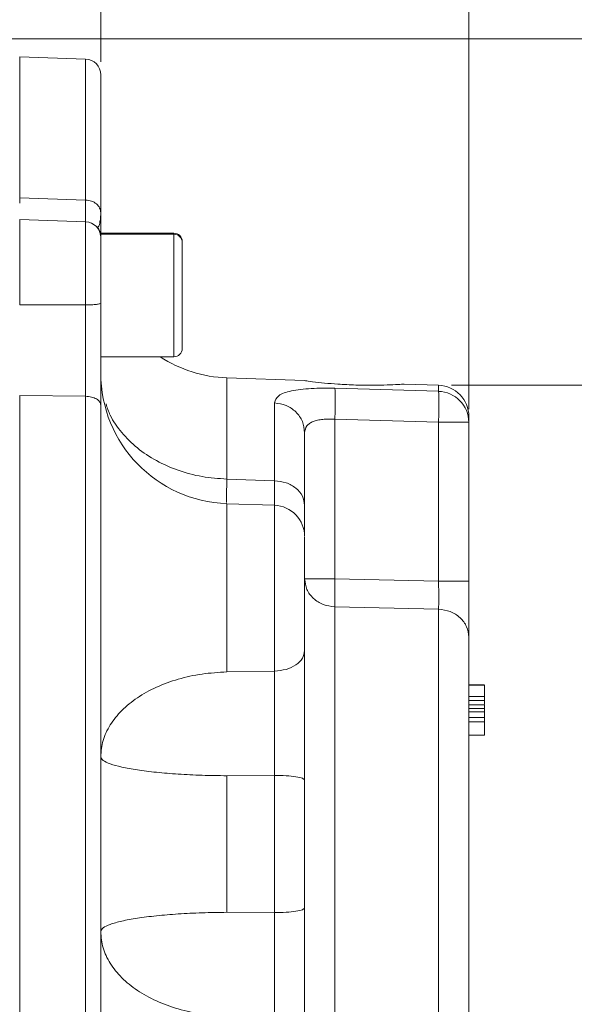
# Model space of a CAD drawing. Header units: inches. Extents: x 0.3 to 33.9, y 0.2 to 21.6.
# Tile 13 of 25: x 25.6 to 27.7, y 8.9 to 12.7. Entities that reach past the tile are written whole.
import ezdxf

# ---------------------------------------------------------------- set-up
doc = ezdxf.new("R2010")
doc.units = ezdxf.units.IN
doc.header["$MEASUREMENT"] = 0
doc.layers.add('SLD-0', color=7, linetype='Continuous', lineweight=15)
doc.styles.add('SLDTEXTSTYLE0', font='TXT', dxfattribs={"width": 0.75})
doc.dimstyles.new('SLDDIMSTYLE0', dxfattribs={"dimtxt": 0.25, "dimasz": 0.13, "dimexe": 0, "dimexo": 0.0625, "dimgap": 0.0625, "dimtad": 0, "dimtih": 1, "dimtoh": 1, "dimrnd": 1e-09, "dimzin": 12, "dimdsep": 46, "dimtxsty": 'SLDTEXTSTYLE0', "dimsah": 1, "dimcen": 0.09, "dimadec": 0, "dimazin": 3, "dimtfac": 1, "dimtofl": 0, "dimtmove": 0, "dimatfit": 3, "dimfxl": 1, "dimfrac": 2, "dimtolj": 1, "dimtzin": 12, "dimarcsym": 0})

# ---------------------------------------------------------------- blocks, each defined once
blk = doc.blocks.new('_D_6')
at = {"layer": 'SLD-0'}
for p, q in [((25.8935, 12.5166), (25.8935, 13.5957)), ((24.2195, 13.5075), (24.1687, 13.5075)), ((24.1687, 13.5075), (24.1687, 13.1106)), ((24.993, 13.5075), (25.0437, 13.5075)), ((25.0437, 13.5075), (25.0437, 13.1106)), ((23.319, 13.4707), (24.0799, 13.4707)), ((25.8935, 13.4707), (25.1325, 13.4707)), ((24.1687, 13.1106), (24.2195, 13.1106)), ((25.0437, 13.1106), (24.993, 13.1106))]:
    blk.add_line(p, q, dxfattribs=at)
for points in [[(23.319, 13.4707), (23.449, 13.4507), (23.449, 13.4907)], [(25.8935, 13.4707), (25.7635, 13.4907), (25.7635, 13.4507)]]:
    blk.add_solid(points, dxfattribs=at)
at = {"layer": 'SLD-0', "char_height": 0.25, "attachment_point": 1, "style": 'SLDTEXTSTYLE0'}
for s, insert in [('2.57', (24.1814, 13.8805, -2.4475)), ('65.4', (24.283, 13.4329, -2.4475))]:
    blk.add_mtext(s, dxfattribs=dict(at, insert=insert))
blk = doc.blocks.new('_D_7')
at = {"layer": 'SLD-0'}
for p, q in [((27.3015, 11.1869), (27.3015, 14.7768)), ((24.8311, 14.6886), (24.7803, 14.6886)), ((24.7803, 14.6886), (24.7803, 14.2917)), ((25.7893, 14.6886), (25.8401, 14.6886)), ((25.8401, 14.6886), (25.8401, 14.2917)), ((23.319, 14.6518), (24.6916, 14.6518)), ((27.3015, 14.6518), (25.9289, 14.6518)), ((24.7803, 14.2917), (24.8311, 14.2917)), ((25.8401, 14.2917), (25.7893, 14.2917))]:
    blk.add_line(p, q, dxfattribs=at)
for points in [[(23.319, 14.6518), (23.449, 14.6318), (23.449, 14.6718)], [(27.3015, 14.6518), (27.1715, 14.6718), (27.1715, 14.6318)]]:
    blk.add_solid(points, dxfattribs=at)
at = {"layer": 'SLD-0', "char_height": 0.25, "attachment_point": 1, "style": 'SLDTEXTSTYLE0'}
for s, insert in [('3.98', (24.8854, 15.0616, -2.4475)), ('101.2', (24.8946, 14.614, -2.4475))]:
    blk.add_mtext(s, dxfattribs=dict(at, insert=insert))
blk = doc.blocks.new('_D_10')
at = {"layer": 'SLD-0'}
for p, q in [((27.2357, 11.2786), (29.0613, 11.2786)), ((28.9363, 11.2786), (28.9363, 8.5626)), ((28.4572, 8.1886), (28.4064, 8.1886)), ((28.4064, 8.1886), (28.4064, 7.7917)), ((29.4154, 8.1886), (29.4662, 8.1886)), ((29.4662, 8.1886), (29.4662, 7.7917)), ((28.4064, 7.7917), (28.4572, 7.7917)), ((29.4662, 7.7917), (29.4154, 7.7917)), ((28.9363, 5.0249), (28.9363, 7.7409)), ((26.866, 5.0249), (29.0613, 5.0249))]:
    blk.add_line(p, q, dxfattribs=at)
for points in [[(28.9363, 11.2786), (28.9163, 11.1486), (28.9563, 11.1486)], [(28.9363, 5.0249), (28.9563, 5.1549), (28.9163, 5.1549)]]:
    blk.add_solid(points, dxfattribs=at)
at = {"layer": 'SLD-0', "char_height": 0.25, "attachment_point": 1, "style": 'SLDTEXTSTYLE0'}
for s, insert in [('6.25', (28.5114, 8.5616, -2.4475)), ('158.8', (28.5206, 8.114, -2.4475))]:
    blk.add_mtext(s, dxfattribs=dict(at, insert=insert))
blk = doc.blocks.new('_D_11')
at = {"layer": 'SLD-0'}
for p, q in [((23.369, 12.6045), (30.951, 12.6045)), ((30.826, 12.6045), (30.826, 9.2256)), ((30.3469, 8.8515), (30.2962, 8.8515)), ((30.2962, 8.8515), (30.2962, 8.4547)), ((31.3051, 8.8515), (31.3559, 8.8515)), ((31.3559, 8.8515), (31.3559, 8.4547)), ((30.2962, 8.4547), (30.3469, 8.4547)), ((31.3559, 8.4547), (31.3051, 8.4547)), ((30.826, 5.0249), (30.826, 8.4039)), ((26.866, 5.0249), (30.951, 5.0249))]:
    blk.add_line(p, q, dxfattribs=at)
for points in [[(30.826, 12.6045), (30.806, 12.4745), (30.846, 12.4745)], [(30.826, 5.0249), (30.846, 5.1549), (30.806, 5.1549)]]:
    blk.add_solid(points, dxfattribs=at)
at = {"layer": 'SLD-0', "char_height": 0.25, "attachment_point": 1, "style": 'SLDTEXTSTYLE0'}
for s, insert in [('7.58', (30.4012, 9.2246, -2.4475)), ('192.5', (30.4104, 8.7769, -2.4475))]:
    blk.add_mtext(s, dxfattribs=dict(at, insert=insert))

msp = doc.modelspace()

# ---------------------------------------------------------------- linework, layer by layer
at = {"color": 7, "linetype": 'Continuous', "lineweight": 15}
for p, q in [((25.8356, 12.5266), (25.5835, 12.5354)), ((25.5835, 12.5354), (25.5835, 11.9963)), ((25.8356, 11.9874), (25.5835, 11.9963)), ((25.5835, 11.9963), (25.5835, 11.9758)), ((25.8356, 11.904), (25.5835, 11.9128)), ((25.5835, 11.9128), (25.5835, 11.5858)), ((26.1735, 11.8604), (25.8935, 11.8604)), ((25.8935, 11.8565), (25.8935, 11.8592)), ((26.1735, 11.8565), (25.8935, 11.8565)), ((25.8935, 11.3875), (25.8935, 11.8565)), ((26.2055, 11.4195), (26.2055, 11.8245)), ((25.8356, 11.5857), (25.5835, 11.5858)), ((25.8935, 11.3875), (26.1735, 11.3875)), ((25.8941, 11.3052), (25.8935, 11.3106)), ((26.6723, 11.2965), (26.376, 11.3069)), ((26.7893, 11.2668), (27.1857, 11.2553)), ((27.1857, 11.2786), (27.0543, 11.2832)), ((25.8356, 11.2364), (25.5835, 11.239)), ((25.5835, 11.239), (25.5835, 7.8054)), ((25.8356, 11.2364), (25.8356, 7.808)), ((26.5577, 10.9131), (26.5577, 11.2109)), ((27.3015, 11.1369), (27.3015, 11.1587)), ((26.7893, 11.1485), (26.7893, 10.5373)), ((26.7893, 11.1485), (27.1857, 11.1368)), ((27.1857, 10.5288), (27.1857, 11.1368)), ((27.3015, 11.1369), (27.3015, 10.5289)), ((26.376, 10.9195), (26.5577, 10.9131)), ((26.5577, 10.8191), (26.376, 10.8254)), ((26.7893, 10.5373), (27.1857, 10.5288)), ((26.7893, 10.4305), (27.1857, 10.4216)), ((26.376, 10.1815), (26.5577, 10.1847)), ((27.3015, 10.1327), (27.3615, 10.1327)), ((27.3615, 10.1316), (27.3015, 10.1316)), ((27.3015, 10.1311), (27.3615, 10.1311)), ((27.3615, 10.131), (27.3015, 10.131)), ((27.3015, 10.1307), (27.3615, 10.1307)), ((27.3015, 10.1302), (27.3615, 10.1302)), ((27.3015, 10.0876), (27.3615, 10.0876)), ((27.3015, 10.0725), (27.3615, 10.0725)), ((27.3015, 10.0553), (27.3615, 10.0553)), ((27.3015, 10.0553), (27.3615, 10.0553)), ((27.3015, 10.0417), (27.3615, 10.0417)), ((27.3615, 10.0285), (27.3015, 10.0285)), ((27.3615, 10.0065), (27.3015, 10.0065)), ((27.3615, 9.9901), (27.3015, 9.9901)), ((27.3015, 9.9393), (27.3615, 9.9393)), ((26.5577, 9.7855), (26.376, 9.7842)), ((26.376, 9.7842), (26.376, 9.2616)), ((26.5577, 9.2603), (26.5577, 9.7855)), ((26.376, 9.2616), (26.5577, 9.2603))]:
    msp.add_line(p, q, dxfattribs=at)
at = {"color": 8, "linetype": 'Continuous', "lineweight": 15}
for p, q in [((25.8356, 12.5266), (25.8356, 11.9874)), ((25.8356, 11.904), (25.8356, 11.5857)), ((26.1735, 11.8565), (26.1735, 11.8604)), ((26.1735, 11.3875), (26.1735, 11.8565)), ((26.376, 11.3069), (26.376, 10.9195)), ((27.1857, 11.2553), (27.1857, 11.2786)), ((26.376, 10.8254), (26.376, 10.1815)), ((26.5577, 10.1847), (26.5577, 10.8191)), ((26.7893, 10.4305), (26.7893, 8.5067)), ((27.1857, 10.4216), (27.1857, 8.5205))]:
    msp.add_line(p, q, dxfattribs=at)
at = {"color": 7, "linetype": 'Continuous', "lineweight": 15}
for centre, radius, start, end in [((25.8335, 12.4666), 0.06, 0, 88), ((25.8335, 11.844), 0.06, 0, 88), ((25.8335, 11.848), 0.06, 0, 36.9176), ((26.1735, 11.8284), 0.032, 0, 90), ((26.1735, 11.8245), 0.032, 0, 90), ((26.1735, 11.4195), 0.032, 270, 0), ((26.3935, 11.8066), 0.5, 236.9475, 268), ((26.3935, 11.3251), 0.5, 180, 268), ((27.1815, 11.1587), 0.12, 0, 88), ((27.1823, 11.1362), 0.1191, 0.3684, 88.3986), ((27.2139, 41.5836), 30.4468, 269.94676, 270.1647), ((26.5535, 10.6992), 0.12, 0, 88)]:
    msp.add_arc(centre, radius, start, end, dxfattribs=at)
for points, knots in [([(25.8935, 12.4666), (25.8935, 12.4634), (25.8935, 12.4571), (25.8935, 12.4075), (25.8935, 12.3303), (25.8935, 12.2246), (25.8935, 12.096), (25.8935, 11.9905), (25.8935, 11.9382)], [0, 0, 0, 0, 0.171594, 0.342271, 0.511803, 0.677326, 0.840122, 1, 1, 1, 1]), ([(25.8935, 11.9382), (25.8926, 11.9445), (25.8909, 11.9571), (25.8776, 11.9732), (25.8585, 11.9846), (25.8432, 11.9865), (25.8356, 11.9874)], [0, 0, 0, 0, 0.250001, 0.5, 0.750001, 1, 1, 1, 1]), ([(25.8817, 11.8836), (25.8831, 11.8844), (25.8869, 11.8866), (25.8903, 11.9019), (25.8931, 11.9198), (25.8934, 11.9322), (25.8935, 11.9376)], [0, 0, 0, 0, 0.19999, 0.557474, 0.808092, 1, 1, 1, 1]), ([(25.8935, 11.8544), (25.8935, 11.8553), (25.8935, 11.8608), (25.8935, 11.8871), (25.8935, 11.9212), (25.8935, 11.9376)], [0, 0, 0, 0, 0.0911484, 0.5634713, 1, 1, 1, 1]), ([(25.8935, 11.8426), (25.8935, 11.843), (25.8935, 11.844), (25.8935, 11.8335), (25.8935, 11.812), (25.8935, 11.7801), (25.8935, 11.7404), (25.8935, 11.6941), (25.8935, 11.6439), (25.8935, 11.6101), (25.8935, 11.5934)], [0, 0, 0, 0, 0.057744, 0.193866, 0.329989, 0.462578, 0.595166, 0.731289, 0.867412, 1, 1, 1, 1]), ([(25.8935, 11.5934), (25.8926, 11.5924), (25.8909, 11.5904), (25.8776, 11.5879), (25.8585, 11.5861), (25.8432, 11.5858), (25.8356, 11.5857)], [0, 0, 0, 0, 0.249998, 0.5, 0.750001, 1, 1, 1, 1]), ([(25.8356, 11.5857), (25.8356, 11.5579), (25.8357, 11.5082), (25.8357, 11.4419), (25.8357, 11.3872), (25.8357, 11.3441), (25.8357, 11.3031), (25.8356, 11.2686), (25.8356, 11.2459), (25.8356, 11.2364)], [0, 0, 0, 0, 0.227167, 0.405662, 0.543405, 0.681946, 0.778223, 0.906866, 1, 1, 1, 1]), ([(25.8935, 11.5934), (25.8935, 11.5591), (25.8935, 11.4905), (25.8935, 11.3883), (25.8935, 11.2899), (25.8935, 11.2315), (25.8935, 11.2022)], [0, 0, 0, 0, 0.2500054, 0.5000378, 0.7499992, 1, 1, 1, 1]), ([(26.5577, 11.2109), (26.5608, 11.2208), (26.567, 11.2403), (26.6104, 11.2555), (26.6572, 11.263), (26.6981, 11.2663), (26.7426, 11.2677), (26.7738, 11.2671), (26.7893, 11.2668)], [0, 0, 0, 0, 0.257226, 0.510047, 0.635106, 0.757972, 0.879732, 1, 1, 1, 1]), ([(26.7495, 11.2867), (26.7333, 11.2885), (26.7008, 11.2921), (26.6739, 11.296), (26.6728, 11.2962), (26.6723, 11.2963)], [0, 0, 0, 0, 0.35894, 0.717952, 1, 1, 1, 1]), ([(27.0543, 11.2829), (27.0544, 11.2829), (27.0546, 11.2829), (27.0316, 11.2814), (26.9911, 11.2795), (26.9349, 11.2783), (26.8688, 11.2791), (26.8034, 11.2822), (26.7662, 11.2853), (26.7495, 11.2867)], [0, 0, 0, 0, 0.09841, 0.241337, 0.387506, 0.540361, 0.700343, 0.8655, 1, 1, 1, 1]), ([(26.7893, 11.2668), (26.7896, 11.263), (26.7904, 11.2553), (26.7907, 11.2273), (26.7904, 11.1905), (26.7896, 11.1625), (26.7893, 11.1485)], [0, 0, 0, 0, 0.250114, 0.5, 0.749886, 1, 1, 1, 1]), ([(25.8935, 11.2022), (25.8926, 11.2066), (25.8909, 11.2154), (25.8776, 11.2265), (25.8585, 11.2345), (25.8432, 11.2358), (25.8356, 11.2364)], [0, 0, 0, 0, 0.249998, 0.499999, 0.750001, 1, 1, 1, 1]), ([(27.1857, 11.1368), (27.186, 11.1504), (27.1868, 11.1785), (27.187, 11.2134), (27.1869, 11.2358), (27.1864, 11.2493), (27.1859, 11.2532), (27.1857, 11.2553)], [0, 0, 0, 0, 0.241771, 0.499322, 0.700331, 0.837916, 1, 1, 1, 1]), ([(25.8935, 11.2022), (25.8935, 11.1224), (25.8935, 10.9614), (25.8935, 10.6994), (25.8935, 10.4217), (25.8935, 10.1298), (25.8935, 9.8281), (25.8935, 9.5218), (25.8935, 9.2155), (25.8935, 8.9138), (25.8935, 8.6221), (25.8935, 8.3446), (25.8935, 8.0829), (25.8935, 7.922), (25.8935, 7.8423)], [0, 0, 0, 0, 0.079937, 0.161332, 0.244098, 0.328859, 0.414198, 0.5, 0.585797, 0.671136, 0.755901, 0.838663, 0.920061, 1, 1, 1, 1]), ([(26.376, 10.9195), (26.3441, 10.9217), (26.2803, 10.9263), (26.1888, 10.951), (26.1049, 10.988), (26.0315, 11.037), (25.972, 11.0962), (25.9315, 11.1538), (25.9184, 11.1926), (25.9136, 11.2071)], [0, 0, 0, 0, 0.151531, 0.303063, 0.454594, 0.606125, 0.757656, 0.909187, 1, 1, 1, 1]), ([(26.5577, 11.2109), (26.573, 11.2088), (26.6036, 11.2045), (26.6417, 11.178), (26.6683, 11.1409), (26.6717, 11.1117), (26.6735, 11.0971)], [0, 0, 0, 0, 0.25, 0.5, 0.75, 1, 1, 1, 1]), ([(26.6735, 11.0971), (26.6749, 11.1062), (26.6771, 11.1197), (26.6914, 11.1327), (26.7053, 11.14), (26.7226, 11.1451), (26.7424, 11.1481), (26.765, 11.1495), (26.7811, 11.1488), (26.7893, 11.1485)], [0, 0, 0, 0, 0.2649375, 0.3922125, 0.5168108, 0.6329755, 0.7516967, 0.8737887, 1, 1, 1, 1]), ([(26.6735, 10.8193), (26.6735, 10.8582), (26.6735, 10.9358), (26.6735, 11.0292), (26.6735, 11.0745), (26.6735, 11.0971)], [0, 0, 0, 0, 0.3332602, 0.6667562, 1, 1, 1, 1]), ([(26.3743, 10.8297), (26.3744, 10.8393), (26.3746, 10.8594), (26.3755, 10.8987), (26.376, 10.9195)], [0, 0, 0, 0, 0.472405, 1, 1, 1, 1]), ([(26.5577, 10.9131), (26.573, 10.9113), (26.6036, 10.9078), (26.6417, 10.886), (26.6683, 10.8554), (26.6717, 10.8314), (26.6735, 10.8193)], [0, 0, 0, 0, 0.25, 0.5, 0.75, 1, 1, 1, 1]), ([(26.6735, 10.8193), (26.6735, 10.7935), (26.6735, 10.7447), (26.6735, 10.7198), (26.6735, 10.7082)], [0, 0, 0, 0, 0.531521, 1, 1, 1, 1]), ([(26.6735, 10.2629), (26.6735, 10.2845), (26.6735, 10.3287), (26.6735, 10.4101), (26.6735, 10.4928), (26.6735, 10.5688), (26.6735, 10.633), (26.6735, 10.6779), (26.6735, 10.6997), (26.6735, 10.6971), (26.6735, 10.6964)], [0, 0, 0, 0, 0.131859, 0.270236, 0.408614, 0.540472, 0.672331, 0.810709, 0.949086, 1, 1, 1, 1]), ([(26.7893, 10.5373), (26.774, 10.5373), (26.7434, 10.5373), (26.7052, 10.5373), (26.6786, 10.5373), (26.6752, 10.5372), (26.6735, 10.5372)], [0, 0, 0, 0, 0.2500004, 0.4999997, 0.7500002, 1, 1, 1, 1]), ([(26.6735, 10.5372), (26.6752, 10.5235), (26.6786, 10.4962), (26.7052, 10.4614), (26.7434, 10.4365), (26.774, 10.4325), (26.7893, 10.4305)], [0, 0, 0, 0, 0.25, 0.5, 0.75, 1, 1, 1, 1]), ([(26.7893, 10.5373), (26.7891, 10.5263), (26.7887, 10.5044), (26.7885, 10.474), (26.7887, 10.4479), (26.7891, 10.4363), (26.7893, 10.4305)], [0, 0, 0, 0, 0.2500447, 0.4999995, 0.7499553, 1, 1, 1, 1]), ([(27.3015, 10.5289), (27.2997, 10.5289), (27.2963, 10.5289), (27.2697, 10.5289), (27.2316, 10.5288), (27.201, 10.5288), (27.1857, 10.5288)], [0, 0, 0, 0, 0.25, 0.5, 0.75, 1, 1, 1, 1]), ([(27.1857, 10.5288), (27.1859, 10.5145), (27.1863, 10.4904), (27.1864, 10.4597), (27.1862, 10.437), (27.1858, 10.4266), (27.1857, 10.4216)], [0, 0, 0, 0, 0.322494, 0.543184, 0.777778, 1, 1, 1, 1]), ([(27.3015, 10.5289), (27.3015, 10.5068), (27.3015, 10.4626), (27.3015, 10.4016), (27.3015, 10.349), (27.3015, 10.326), (27.3015, 10.3144)], [0, 0, 0, 0, 0.249845, 0.499687, 0.749639, 1, 1, 1, 1]), ([(27.3015, 10.3144), (27.2997, 10.3282), (27.2963, 10.3556), (27.2697, 10.3906), (27.2316, 10.4155), (27.201, 10.4196), (27.1857, 10.4216)], [0, 0, 0, 0, 0.2499997, 0.4999994, 0.7500001, 1, 1, 1, 1]), ([(27.3015, 10.3144), (27.3015, 10.2914), (27.3015, 10.2445), (27.3015, 10.1479), (27.3015, 10.0324), (27.3015, 9.8996), (27.3015, 9.7557), (27.3015, 9.6072), (27.3015, 9.4606), (27.3015, 9.3192), (27.3015, 9.183), (27.3015, 9.0527), (27.3015, 8.932), (27.3015, 8.8271), (27.3015, 8.7429), (27.3015, 8.6832), (27.3015, 8.6469), (27.3015, 8.6426), (27.3015, 8.6405)], [0, 0, 0, 0, 0.059446, 0.121453, 0.185292, 0.250088, 0.314884, 0.378723, 0.440729, 0.500175, 0.559621, 0.621628, 0.685467, 0.750263, 0.815059, 0.878898, 0.940904, 1, 1, 1, 1]), ([(26.5577, 10.1847), (26.573, 10.1862), (26.6036, 10.1891), (26.6417, 10.2073), (26.6683, 10.2328), (26.6717, 10.2528), (26.6735, 10.2629)], [0, 0, 0, 0, 0.25, 0.5, 0.75, 1, 1, 1, 1]), ([(26.6735, 9.7679), (26.6735, 9.8122), (26.6735, 9.9008), (26.6735, 10.0325), (26.6735, 10.157), (26.6735, 10.2276), (26.6735, 10.2629)], [0, 0, 0, 0, 0.250628, 0.501002, 0.750578, 1, 1, 1, 1]), ([(26.376, 10.1815), (26.3441, 10.1796), (26.2803, 10.1759), (26.1889, 10.1553), (26.1049, 10.1247), (26.0316, 10.0839), (25.9715, 10.0349), (25.9272, 9.9794), (25.8988, 9.9193), (25.8952, 9.8778), (25.8935, 9.857)], [0, 0, 0, 0, 0.125, 0.25, 0.375, 0.5, 0.625, 0.75, 0.875, 1, 1, 1, 1]), ([(26.5577, 9.7855), (26.5578, 9.8172), (26.558, 9.8824), (26.5581, 9.9787), (26.558, 10.0846), (26.5578, 10.1474), (26.5577, 10.1847)], [0, 0, 0, 0, 0.222359, 0.457655, 0.677816, 1, 1, 1, 1]), ([(27.3615, 10.0876), (27.3615, 10.0887), (27.3615, 10.0933), (27.3615, 10.103), (27.3615, 10.1166), (27.3615, 10.1274), (27.3615, 10.1294), (27.3615, 10.1302)], [0, 0, 0, 0, 0.04482, 0.175114, 0.424425, 0.780644, 1, 1, 1, 1]), ([(27.3615, 10.0876), (27.3615, 10.0862), (27.3615, 10.0829), (27.3615, 10.0783), (27.3615, 10.0748), (27.3615, 10.0729), (27.3615, 10.0726), (27.3615, 10.0725)], [0, 0, 0, 0, 0.191312, 0.46246, 0.755436, 0.899597, 1, 1, 1, 1]), ([(27.3615, 10.0575), (27.3615, 10.0591), (27.3615, 10.0625), (27.3615, 10.0682), (27.3615, 10.0722), (27.3615, 10.0725)], [0, 0, 0, 0, 0.43629, 0.958948, 1, 1, 1, 1]), ([(27.3615, 10.0417), (27.3615, 10.0426), (27.3615, 10.0447), (27.3615, 10.0483), (27.3615, 10.0519), (27.3615, 10.0547), (27.3615, 10.0551), (27.3615, 10.0553)], [0, 0, 0, 0, 0.104069, 0.25608, 0.507447, 0.772478, 1, 1, 1, 1]), ([(27.3615, 10.0285), (27.3615, 10.0286), (27.3615, 10.029), (27.3615, 10.0315), (27.3615, 10.0349), (27.3615, 10.0386), (27.3615, 10.0408), (27.3615, 10.0417)], [0, 0, 0, 0, 0.17705, 0.431904, 0.692916, 0.862698, 1, 1, 1, 1]), ([(27.3615, 10.0065), (27.3615, 10.0066), (27.3615, 10.0106), (27.3615, 10.0175), (27.3615, 10.0249), (27.3615, 10.0289), (27.3615, 10.0294), (27.3615, 10.0295)], [0, 0, 0, 0, 0.008209, 0.316476, 0.635135, 0.85607, 1, 1, 1, 1]), ([(27.3615, 9.9901), (27.3615, 9.9915), (27.3615, 9.9949), (27.3615, 10), (27.3615, 10.0041), (27.3615, 10.0062), (27.3615, 10.0064), (27.3615, 10.0065)], [0, 0, 0, 0, 0.170528, 0.405106, 0.725021, 0.902485, 1, 1, 1, 1]), ([(27.3615, 9.9393), (27.3615, 9.9398), (27.3615, 9.9414), (27.3615, 9.9518), (27.3615, 9.9659), (27.3615, 9.9787), (27.3615, 9.9856), (27.3615, 9.9891), (27.3615, 9.9901)], [0, 0, 0, 0, 0.144908, 0.42914, 0.737487, 0.875606, 0.96337, 1, 1, 1, 1]), ([(25.8935, 9.857), (25.8952, 9.8523), (25.8988, 9.843), (25.9272, 9.8295), (25.9715, 9.8171), (26.0316, 9.8061), (26.1049, 9.7969), (26.1889, 9.7901), (26.2803, 9.7855), (26.3441, 9.7846), (26.376, 9.7842)], [0, 0, 0, 0, 0.125, 0.25, 0.375, 0.5, 0.625, 0.75, 0.875, 1, 1, 1, 1]), ([(26.6735, 9.7679), (26.6717, 9.7701), (26.6683, 9.7746), (26.6417, 9.7804), (26.6036, 9.7845), (26.573, 9.7852), (26.5577, 9.7855)], [0, 0, 0, 0, 0.249999, 0.499999, 0.75, 1, 1, 1, 1]), ([(26.6735, 9.2781), (26.6735, 9.3598), (26.6735, 9.523), (26.6735, 9.6862), (26.6735, 9.7679)], [0, 0, 0, 0, 0.5, 1, 1, 1, 1]), ([(26.5577, 9.2603), (26.573, 9.2606), (26.6036, 9.2613), (26.6417, 9.2655), (26.6683, 9.2713), (26.6717, 9.2758), (26.6735, 9.2781)], [0, 0, 0, 0, 0.25, 0.500001, 0.75, 1, 1, 1, 1]), ([(26.6735, 8.7829), (26.6735, 8.8182), (26.6735, 8.8889), (26.6735, 9.0135), (26.6735, 9.1452), (26.6735, 9.2338), (26.6735, 9.2781)], [0, 0, 0, 0, 0.249422, 0.498998, 0.749373, 1, 1, 1, 1]), ([(26.376, 9.2616), (26.3441, 9.2612), (26.2803, 9.2603), (26.1889, 9.2556), (26.1049, 9.2487), (26.0316, 9.2394), (25.9715, 9.2283), (25.9272, 9.2157), (25.8988, 9.202), (25.8952, 9.1926), (25.8935, 9.1879)], [0, 0, 0, 0, 0.125, 0.25, 0.375, 0.5, 0.625, 0.75, 0.875, 1, 1, 1, 1]), ([(26.5577, 8.8609), (26.5578, 8.8982), (26.558, 8.9611), (26.5581, 9.0671), (26.558, 9.1635), (26.5578, 9.2286), (26.5577, 9.2603)], [0, 0, 0, 0, 0.322184, 0.542345, 0.777641, 1, 1, 1, 1]), ([(25.8935, 9.1879), (25.8952, 9.1671), (25.8988, 9.1257), (25.9272, 9.0657), (25.9715, 9.0103), (26.0316, 8.9614), (26.1049, 8.9208), (26.1889, 8.8902), (26.2803, 8.8697), (26.3441, 8.8659), (26.376, 8.864)], [0, 0, 0, 0, 0.125, 0.25, 0.375, 0.5, 0.625, 0.75, 0.875, 1, 1, 1, 1])]:
    msp.add_open_spline(points, degree=3, knots=knots, dxfattribs=at)
at = {"color": 8, "linetype": 'Continuous', "lineweight": 15}
for points, knots in [([(25.8356, 11.9874), (25.8356, 11.9811), (25.8356, 11.9661), (25.8357, 11.9476), (25.8357, 11.9301), (25.8357, 11.9148), (25.8357, 11.9033), (25.8357, 11.8998), (25.8357, 11.8978)], [0, 0, 0, 0, 0.1205101, 0.286966, 0.411543, 0.5908073, 0.7690383, 1, 1, 1, 1]), ([(25.8916, 11.8554), (25.8911, 11.8599), (25.8899, 11.8703), (25.8833, 11.8785), (25.8794, 11.8832)], [0, 0, 0, 0, 0.429627, 1, 1, 1, 1]), ([(26.5581, 10.8186), (26.5581, 10.8255), (26.558, 10.8445), (26.5578, 10.8866), (26.5577, 10.9131)], [0, 0, 0, 0, 0.369301, 1, 1, 1, 1])]:
    msp.add_open_spline(points, degree=3, knots=knots, dxfattribs=at)

# ---------------------------------------------------------------- dimensions: what is measured, and where the dimension line sits
at = {"layer": 'SLD-0'}
for base, p2, picture, middle in [((25.8935, 13.4707), (25.8935, 12.4666), '_D_6', (24.6062, 13.4707)), ((27.3015, 14.6518), (27.3015, 11.1369), '_D_7', (25.3102, 14.6518))]:
    dim = msp.add_linear_dim(base=base, p1=(23.319, 15.9322), p2=p2, dimstyle='SLDDIMSTYLE0', dxfattribs=at)
    dim.commit()
    dim.dimension.update_dxf_attribs({"geometry": picture, "text_midpoint": middle, "dimtype": 160})
for base, p2, picture, middle in [((30.826, 12.6045), (23.319, 12.6045), '_D_11', (30.826, 8.8147)), ((28.9363, 11.2786), (27.1857, 11.2786), '_D_10', (28.9363, 8.1518))]:
    dim = msp.add_linear_dim(base=base, p1=(26.816, 5.0249), p2=p2, angle=90, dimstyle='SLDDIMSTYLE0', dxfattribs=at)
    dim.commit()
    dim.dimension.update_dxf_attribs({"geometry": picture, "text_midpoint": middle, "dimtype": 160})

doc.saveas('drawing.dxf')
